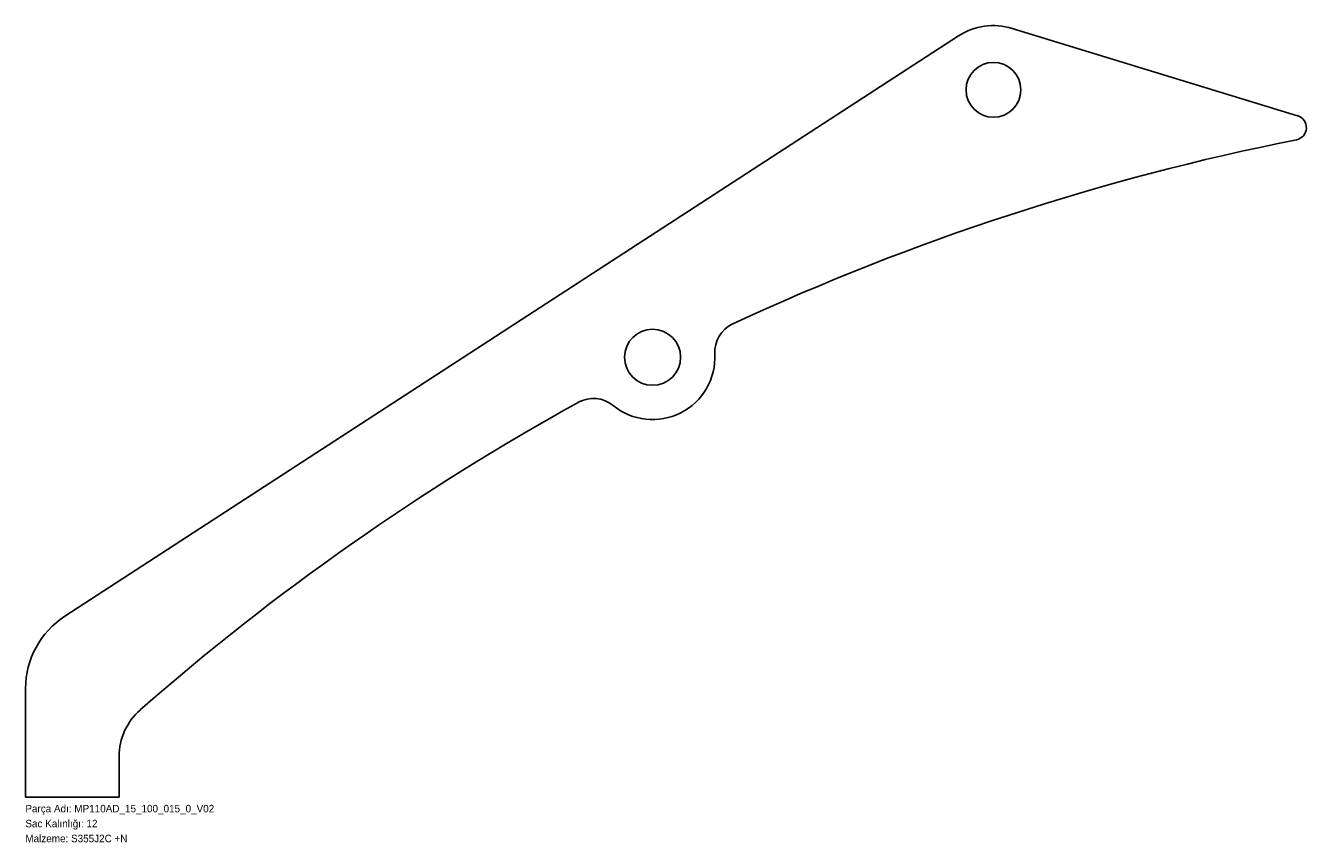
# Model space of a CAD drawing. Header units: millimetres. Extents: x 0 to 2056, y -72 to 1239.
import ezdxf

# ---------------------------------------------------------------- set-up
doc = ezdxf.new("R2010")
doc.units = ezdxf.units.MM
doc.linetypes.add('SLD-Katı', pattern=[0])
doc.linetypes.add('SLD-Sürekli', pattern=[0])
doc.layers.add('METIN', color=96, linetype='SLD-Katı')
doc.styles.add('SLDTEXTSTYLE0', font='ARIAL.TTF', dxfattribs={"width": 0.948, "bigfont": 'bigfont'})
doc.styles.add('SLDTEXTSTYLE1', font='ARIAL.TTF', dxfattribs={"width": 0.948})

msp = doc.modelspace()

# ---------------------------------------------------------------- linework, layer by layer
at = {"color": 7, "linetype": 'SLD-Sürekli', "lineweight": 25}
for p, q in [((2041.4, 1094), (1583.5, 1234)), ((1497.3, 1221.9), (63.2, 290.6)), ((0.4, 174.9), (0.4, 0.4)), ((150.4, 0.4), (150.4, 65.4)), ((0.4, 0.4), (150.4, 0.4))]:
    msp.add_line(p, q, dxfattribs=at)
for centre, radius in [((1553.4, 1135.5), 44), ((1006.4, 706.3), 45)]:
    msp.add_circle(centre, radius, dxfattribs=at)
for centre, radius, start, end in [((1553.4, 1135.5), 103, 73, 123), ((2035.6, 1074.9), 20, 281.2642, 73), ((2820.8, -2867.7), 4000, 101.2642, 114.9248), ((1156.2, 714.4), 50, 114.9248, 183.1134), ((1006.4, 706.3), 100, 230.7184, 3.1134), ((911.4, 590.2), 50, 50.7184, 118.907), ((2820.8, -2867.7), 4000, 118.907, 131.2299), ((138.4, 174.9), 138, 123, 180), ((250.4, 65.4), 100, 131.2299, 180)]:
    msp.add_arc(centre, radius, start, end, dxfattribs=at)

# ---------------------------------------------------------------- texts
at = {"layer": 'METIN', "char_height": 12, "attachment_point": 1}
for s, insert, style in [('Parça Adı: MP110AD_15_100_015_0_V02', (0, -12), 'SLDTEXTSTYLE0'), ('Sac Kalınlığı: 12', (0, -36), 'SLDTEXTSTYLE0'), ('Malzeme: S355J2C +N', (0, -60), 'SLDTEXTSTYLE1')]:
    msp.add_mtext(s, dxfattribs=dict(at, insert=insert, style=style))

doc.saveas('drawing.dxf')
